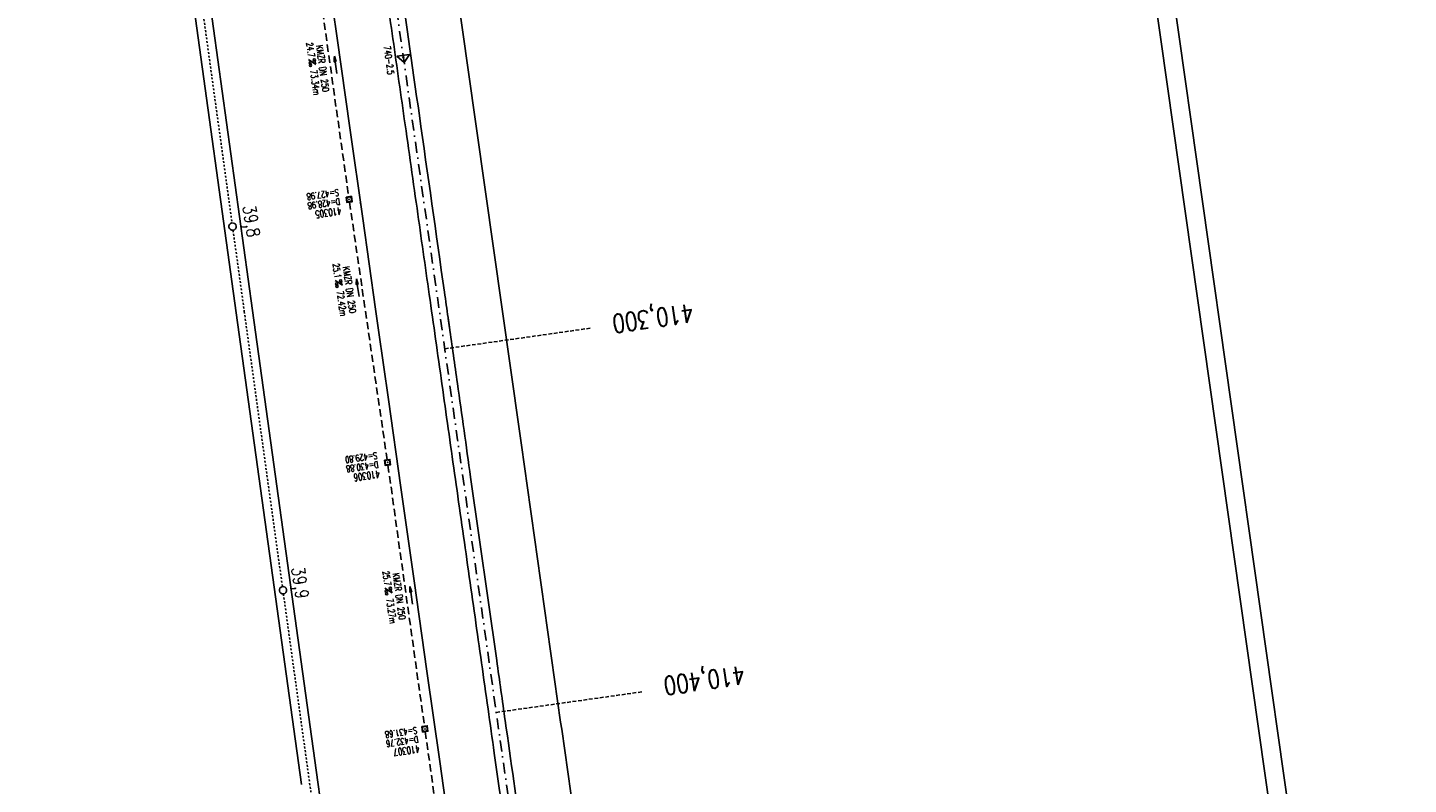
# Model space of a CAD drawing. Extents: x 446457 to 447032, y 444506 to 445688.
# Tile 12 of 43: x 446656 to 447032, y 444802 to 445008. Entities that reach past the tile are written whole.
import ezdxf
from ezdxf.enums import TextEntityAlignment as Align

# ---------------------------------------------------------------- set-up
doc = ezdxf.new("R2010")
doc.units = 0
doc.header["$LTSCALE"] = 2
doc.header["$MEASUREMENT"] = 0
for name, pattern in [('ACAD_ISO10W100W', [0.5, 0.25, -0.25]), ('AUSGEZOGEN', [0]), ('GESTRICH-X2', [1.5, 1, -0.5]), ('GESTRICHELT', [0.75, 0.5, -0.25]), ('STRICHPT-X3', [3, 1.5, -0.75, 0, -0.75])]:
    doc.linetypes.add(name, pattern=pattern)
doc.layers.get('0').update_dxf_attribs({"linetype": 'AUSGEZOGEN'})
for name, color, linetype in [('ACHSE', 250, 'STRICHPT-X3'), ('Bahnachse', 7, 'CONTINUOUS'), ('FBR', 8, 'CONTINUOUS'), ('Gleisachse', 7, 'CONTINUOUS'), ('HEKTOM', 250, 'GESTRICHELT'), ('KANAL', 7, 'GESTRICH-X2'), ('Netzknoten_PKT', 7, 'CONTINUOUS'), ('Netzknoten_PKT-NR', 7, 'CONTINUOUS'), ('Netzknoten_SIGNATUR', 7, 'CONTINUOUS'), ('PFEIL', 7, 'CONTINUOUS'), ('PKT', 7, 'CONTINUOUS'), ('Planeinteilung', 6, 'CONTINUOUS'), ('RAHMEN', 250, 'AUSGEZOGEN'), ('SCHACHTNR', 6, 'CONTINUOUS'), ('SCHSYMBOL', 7, 'AUSGEZOGEN'), ('TEXTO', 4, 'CONTINUOUS'), ('TEXTU', 4, 'CONTINUOUS')]:
    doc.layers.add(name, color=color, linetype=linetype)
doc.styles.add('ROMANS', font='romans.shx', dxfattribs={"width": 0.8})

# ---------------------------------------------------------------- blocks, each defined once
blk = doc.blocks.new('20')
blk.add_lwpolyline([(-0.75, -0.75), (0.75, -0.75), (0.75, 0.75), (-0.75, 0.75)], close=True)
blk.add_circle((0, 0), 0.676)
blk.add_point((0, 0))
blk = doc.blocks.new('PROM')
blk.add_line((1.57, 1.82), (0.02, 0.02))
for centre, radius in [((0.32, 1.51), 0.317), ((0.94, 0.29), 0.283), ((1.64, 0.29), 0.283)]:
    blk.add_circle(centre, radius)
blk.add_arc((0.99, 2.68), 1.03, 239.1414, 303.3549)
blk = doc.blocks.new('PFEIL2')
at = {"color": 0}
for p, q in [((0.88, 0), (-2.4, -0.01)), ((0.88, -0.27), (0.88, 0.28)), ((0.88, 0.28), (2.43, 0.01)), ((0.91, 0.27), (0.88, 0.26)), ((0.97, 0.26), (0.88, 0.25)), ((1.02, 0.25), (0.88, 0.23)), ((1.07, 0.24), (0.88, 0.21)), ((1.13, 0.23), (0.88, 0.19)), ((1.18, 0.22), (0.88, 0.17)), ((1.24, 0.21), (0.88, 0.15)), ((1.29, 0.21), (0.88, 0.14)), ((1.34, 0.2), (0.88, 0.12)), ((1.4, 0.19), (0.88, 0.1)), ((1.45, 0.18), (0.88, 0.08)), ((1.51, 0.17), (0.88, 0.06)), ((1.56, 0.16), (0.88, 0.04)), ((1.61, 0.15), (0.88, 0.02)), ((1.67, 0.14), (0.88, 0.01)), ((1.72, 0.13), (0.88, -0.01)), ((1.78, 0.12), (0.88, -0.03)), ((1.83, 0.11), (0.88, -0.05)), ((1.88, 0.1), (0.88, -0.07)), ((1.94, 0.09), (0.88, -0.09)), ((2.05, 0.08), (0.88, -0.12)), ((1.99, 0.08), (0.88, -0.11)), ((2.1, 0.07), (0.88, -0.14)), ((2.15, 0.06), (0.88, -0.16)), ((2.21, 0.05), (0.88, -0.18)), ((2.26, 0.04), (0.88, -0.2)), ((2.32, 0.03), (0.88, -0.22)), ((2.37, 0.02), (0.88, -0.23)), ((2.42, 0.01), (0.88, -0.25)), ((2.43, 0.01), (0.88, -0.27))]:
    blk.add_line(p, q, dxfattribs=at)
blk = doc.blocks.new('PKT')
at = {"color": 0}
blk.add_circle((0, 0), 0.15, dxfattribs=at)
blk.add_point((0, 0), dxfattribs=at)
blk = doc.blocks.new('Station_Netzknoten')
at = {"layer": 'Netzknoten_SIGNATUR'}
for p, q in [((-1.75, 0.5), (1.75, 0.5)), ((0, -1.5), (-1.75, 0.5)), ((0, -1.5), (1.75, 0.5))]:
    blk.add_line(p, q, dxfattribs=at)
blk.add_point((0, 0), dxfattribs=at)
blk = doc.blocks.new('1135420')
blk.add_line((1135, 420), (0, 420))
at = {"layer": 'RAHMEN'}
blk.add_line((950, 415), (25, 415), dxfattribs=at)

msp = doc.modelspace()

# ---------------------------------------------------------------- linework, layer by layer
at = {"layer": 'ACHSE', "flags": 128}
msp.add_lwpolyline([(446665.21, 445659.01), (446678.54, 445564.9), (446689.24, 445489.45), (446703.27, 445390.44), (446727.83, 445217.17), (446745.37, 445093.41), (446759.4, 444994.4), (446773.44, 444895.39), (446790.98, 444771.62), (446798.52, 444718.41), (446808.52, 444647.86), (446822.55, 444548.85), (446824.48, 444535.24)], dxfattribs=at)
at = {"layer": 'Bahnachse', "linetype": 'ACAD_ISO10W100W'}
for p, q in [((446698.61, 445051.52), (446712, 444954.44)), ((446712.28, 444952.46), (446715.34, 444930.29)), ((446715.33, 444930.29), (446725.72, 444855.39)), ((446725.99, 444853.4), (446733.14, 444801.84)), ((446733.14, 444801.84), (446739.56, 444757.36))]:
    msp.add_line(p, q, dxfattribs=at)
at = {"layer": 'Bahnachse', "linetype": 'Continuous'}
for centre in [(446712.14, 444953.45), (446725.87, 444854.4)]:
    msp.add_ellipse(centre, major_axis=(-0.707, 0.707), ratio=1, start_param=2.514591, end_param=8.797776, dxfattribs=at)
at = {"layer": 'FBR'}
for points in [[(446724.22, 445227.7, 0.000352), (446727.61, 445203.66, 0.000005), (446731.55, 445175.83, 0.000006), (446734.44, 445155.44, 0.000005), (446738.34, 445127.87, 0.000006), (446741.35, 445106.67, 0.000262), (446744.9, 445081.67, -0.000165), (446748.46, 445056.66, -0.000317), (446752.37, 445028.97, 0.000384), (446755.61, 445006.07, 0.000054), (446757.26, 444994.45, -0.000066), (446758.92, 444982.82, -0.00003), (446762.61, 444956.82, -0.000033), (446765.93, 444933.46, -0.000136), (446769.38, 444909.08, 0.000143), (446772.83, 444884.7, 0.000117), (446776.4, 444859.65, -0.00009), (446779.96, 444834.59, -0.000035), (446781.73, 444822.09, -0.000036), (446783.44, 444810.04, -0.000285), (446784.88, 444799.82, 0.000197), (446786.97, 444785, 0.000526)], [(446721.37, 445277.64, -0.000013), (446726.04, 445244.73, -0.000025), (446728.41, 445227.99, -0.000188), (446731.78, 445204.22, 0.000116), (446735.14, 445180.44, 0.000098), (446738.6, 445156, -0.000125), (446742.07, 445131.57, -0.00007), (446745.54, 445107, 0.000053), (446749.01, 445082.43, 0.000033), (446753.82, 445048.45, 0.00007), (446756.1, 445032.39, 0.000049), (446757.1, 445025.34, 0.000008), (446763.02, 444983.7, 0.000035), (446769.86, 444935.6, 0.000241), (446770.85, 444928.66, 0.000398), (446771.04, 444927.39, -0.000146), (446771.22, 444926.12, -0.001113), (446773.4, 444910.74, 0.00067), (446776.99, 444885.18), (446784.08, 444835.29, -0.000024), (446786.4, 444818.9, -0.000012), (446791.07, 444785.97)], [(446744.66, 445219.56), (446755.94, 445140, -0.000002), (446762.2, 445095.79), (446776.24, 444996.78), (446790.27, 444897.77, -0.000001), (446799.04, 444835.89, 0.000001), (446807.81, 444774.01, 0.000002), (446815.35, 444720.8, 0.000002)]]:
    msp.add_lwpolyline(points, format="xyb", dxfattribs=at)
at = {"layer": 'FBR', "flags": 128}
for points in [[(446688.21, 445374.6), (446691.72, 445349.92), (446695.2, 445325.29), (446698.73, 445300.51), (446702.22, 445275.94), (446705.67, 445251.31), (446709.16, 445226.75), (446712.82, 445202.12), (446716.17, 445177.37), (446719.66, 445152.81), (446723.14, 445128.06), (446726.62, 445103.38), (446730.14, 445078.74), (446733.64, 445053.99), (446737.12, 445029.41), (446740.62, 445004.74), (446744.07, 444980.36), (446747.58, 444955.64), (446751.09, 444930.99)], [(446751.09, 444930.99), (446751.89, 444925.27), (446754.57, 444906.36), (446757.96, 444882.4), (446761.59, 444856.95), (446765.06, 444832.37), (446768.58, 444807.74), (446772.05, 444782.96), (446775.57, 444758.45), (446779.03, 444733.88), (446781.55, 444716.01)]]:
    msp.add_lwpolyline(points, dxfattribs=at)
at = {"layer": 'Gleisachse', "linetype": 'Continuous'}
for p, q in [((446681.45, 445192.33), (446717.57, 444930.6)), ((446677.01, 445191.61), (446713.11, 444929.98)), ((446713.1, 444929.98), (446730.91, 444801.53)), ((446717.56, 444930.6), (446735.37, 444802.15)), ((446718.03, 444894.45), (446718.03, 444894.45)), ((446735.37, 444802.16), (446746.78, 444723.06))]:
    msp.add_line(p, q, dxfattribs=at)
at = {"layer": 'HEKTOM'}
for p, q in [((446769.94, 444920.16), (446809.56, 444925.78)), ((446783.97, 444821.13), (446823.59, 444826.72))]:
    msp.add_line(p, q, dxfattribs=at)
at = {"layer": 'KANAL'}
for p, q in [((446733.75, 445032.75), (446743.78, 444961.62)), ((446744, 444960.12), (446754.25, 444889.94)), ((446754.47, 444888.47), (446764.41, 444817.37)), ((446764.62, 444815.91), (446774.62, 444745.25))]:
    msp.add_line(p, q, dxfattribs=at)
at = {"layer": 'PKT'}
msp.add_point((446746.94, 444959.86), dxfattribs=at)

# ---------------------------------------------------------------- block references
at = {"layer": 'Netzknoten_PKT'}
msp.add_blockref('PKT', (446758.66, 444999.61), dxfattribs=at)
at = {"layer": 'Netzknoten_SIGNATUR', "rotation": 8.200787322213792}
msp.add_blockref('Station_Netzknoten', (446758.66, 444999.61), dxfattribs=at)
at = {"layer": 'PFEIL'}
for p, rotation in [((446740.22, 444997.49), 98.03449999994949), ((446746.24, 444936.81), 98.30770000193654), ((446760.79, 444853.02), 97.97580000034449)]:
    msp.add_blockref('PFEIL2', p, dxfattribs=dict(at, rotation=rotation))
at = {"layer": 'Planeinteilung', "linetype": 'Continuous', "rotation": 278.0670990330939}
msp.add_blockref('1135420', (446457.28, 445629.54), dxfattribs=at)
at = {"layer": 'SCHSYMBOL', "rotation": 278.0671000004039}
for p in [(446743.89, 444960.87), (446754.35, 444889.21), (446764.52, 444816.64)]:
    msp.add_blockref('20', p, dxfattribs=at)
at = {"layer": 'TEXTU'}
for p, rotation in [((446732.84, 444998.95), 278.0344999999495), ((446740.07, 444938.75), 278.3077000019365), ((446753.61, 444854.99), 277.9758000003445)]:
    msp.add_blockref('PROM', p, dxfattribs=dict(at, rotation=rotation))

# ---------------------------------------------------------------- texts
at = {"layer": 'Bahnachse', "linetype": 'Continuous', "style": 'ROMANS', "oblique": 360, "width": 0.8337}
for s, p in [('39,8', (446714.86, 444958.98)), ('39,9', (446728.14, 444860.48))]:
    msp.add_text(s, height=3.5, rotation=279.0755, dxfattribs=at).set_placement(p)
at = {"layer": 'HEKTOM', "style": 'ROMANS', "width": 0.8}
for s, p in [('410,300', (446837.34, 444932.5)), ('410,400', (446851.32, 444833.88))]:
    msp.add_text(s, height=5, rotation=188.067, dxfattribs=at).set_placement(p)
at = {"layer": 'Netzknoten_PKT-NR', "style": 'ROMANS', "width": 0.75}
msp.add_text('740-2.5', height=1.8, rotation=278.0864, dxfattribs=at).set_placement((446754.41, 444994.72), align=Align.RIGHT)
at = {"layer": 'SCHACHTNR', "style": 'ROMANS'}
for s, height, width, p in [('S=427.98', 1.8, 0.6, (446740.97, 444963.69)), ('D=428.98', 1.8, 0.6, (446741.31, 444961.22)), ('410305', 2, 0.7, (446741.66, 444958.75)), ('S=429.80', 1.8, 0.6, (446751.44, 444892.03)), ('D=430.88', 1.8, 0.6, (446751.78, 444889.56)), ('410306', 2, 0.7, (446752.12, 444887.06)), ('S=431.68', 1.8, 0.6, (446762.3, 444817.18)), ('D=432.76', 1.8, 0.6, (446762.64, 444814.71)), ('410307', 2, 0.7, (446762.99, 444812.21))]:
    msp.add_text(s, height=height, rotation=188.067, dxfattribs=dict(at, width=width)).set_placement(p)
at = {"layer": 'TEXTO', "style": 'ROMANS', "width": 0.75}
for rotation, p in [(278.0345, (446735.79, 444996.39)), (278.3077, (446743.1, 444936.1)), (277.9758, (446756.62, 444852.63))]:
    msp.add_text('KMZR DN 250', height=1.8, rotation=rotation, dxfattribs=at).set_placement(p, align=Align.CENTER)
at = {"layer": 'TEXTU', "style": 'ROMANS', "width": 0.75}
for s, rotation, p in [('24.7', 278.0345, (446732.2, 445003.48)), ('73.34m', 278.0345, (446733.26, 444995.98)), ('25.1', 278.3077, (446739.39, 444943.29)), ('72.42m', 278.3077, (446740.49, 444935.79)), ('25.7', 277.9758, (446752.99, 444859.52)), ('73.27m', 277.9758, (446754.02, 444852.02))]:
    msp.add_text(s, height=1.8, rotation=rotation, dxfattribs=at).set_placement(p)

doc.saveas('drawing.dxf')
